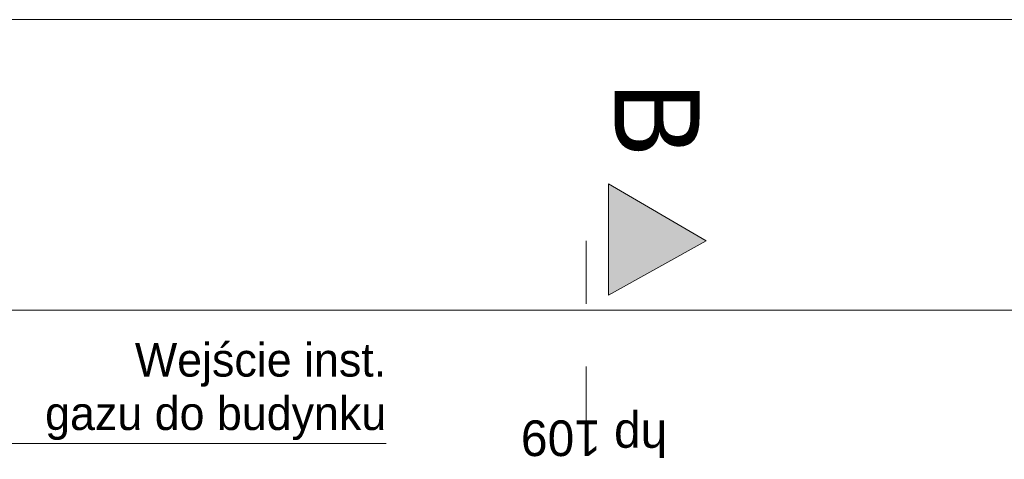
# Model space of a CAD drawing. Extents: x -686885 to -413214, y -23370 to 153194.
# Tile 82 of 145: x -497832 to -493421, y 45722 to 47694. Entities that reach past the tile are written whole.
import ezdxf

# ---------------------------------------------------------------- set-up
doc = ezdxf.new("R2010")
doc.units = 0
doc.header["$MEASUREMENT"] = 0
doc.linetypes.add('Dashed', pattern=[564.444447, 282.222223, -282.222223])
for name, color, linetype, lineweight in [('ARCH TABELA_Nr_Pióra__21', 7, 'Continuous', 9), ('instalacja CO_Nr_Pióra__21', 7, 'Continuous', 9), ('INWENT OPISY_Nr_Pióra__21', 7, 'Continuous', 9), ('INWENT OPISY_Nr_Pióra__41', 7, 'Continuous', 15), ('INWENT WYMIARY_Nr_Pióra__21', 7, 'Continuous', 9), ('INWENT. OKNA_Nr_Pióra__21', 7, 'Continuous', 9)]:
    doc.layers.add(name, color=color, linetype=linetype, lineweight=lineweight)
doc.layers.add('INWENT CO_Nr_Pióra__4', color=7, linetype='Continuous', lineweight=13, true_color=0x029e21)
doc.layers.add('INWENT WYMIARY', color=7, linetype='Continuous')
doc.styles.add('GENERATED_STYLE_1', font='txt')
doc.styles.add('GENERATED_STYLE_5', font='txt')
doc.styles.add('GENERATED_STYLE_6', font='txt')
doc.dimstyles.new('GENERATED_STYLE__1', dxfattribs={"dimtxt": 160.000002, "dimasz": 91.2, "dimexe": 0.18, "dimexo": 0, "dimgap": 0.09, "dimtad": 1, "dimtih": 1, "dimtoh": 1, "dimdec": 0, "dimlfac": 0.1, "dimzin": 0, "dimdsep": 46, "dimtxsty": 'GENERATED_STYLE_1', "dimblk": 'ARROWHEAD_2', "dimblk1": 'ARROWHEAD_2', "dimblk2": 'ARROWHEAD_2', "dimcen": 0.09, "dimclrd": 7, "dimclre": 7, "dimclrt": 7, "dimazin": 0, "dimtfac": 1, "dimtdec": 4, "dimtmove": 0, "dimatfit": 3, "dimfxl": 0, "dimtolj": 1, "dimtzin": 0, "dimarcsym": 0})

# ---------------------------------------------------------------- blocks, each defined once
blk = doc.blocks.new('*D225')
at = {"layer": 'INWENT WYMIARY_Nr_Pióra__21', "linetype": 'Continuous'}
for p, q in [((-509763.7, 46450.8), (-509833, 46330.8)), ((-509798.3, 46300.8), (-509798.3, 46480.8)), ((-488848.7, 46450.8), (-488918, 46330.8)), ((-488883.3, 46300.8), (-488883.3, 46480.8)), ((-509857, 46390.8), (-509798.3, 46390.8)), ((-509798.3, 46390.8), (-488883.3, 46390.8))]:
    blk.add_line(p, q, dxfattribs=at)
at = {"layer": 'INWENT WYMIARY_Nr_Pióra__21', "char_height": 160, "attachment_point": 7, "style": 'GENERATED_STYLE_1'}
for s, insert in [('{2\xa0092}', (-499571.2, 46422.8)), ('{1\xa0686}', (-480683.7, 46422.8))]:
    blk.add_mtext(s, dxfattribs=dict(at, insert=insert))
blk = doc.blocks.new('ARROWHEAD_2')
at = {"color": 0, "linetype": 'Continuous', "lineweight": 0}
for p, q in [((-0.378, -0.655), (0.378, 0.655)), ((0, 0), (-1, 0))]:
    blk.add_line(p, q, dxfattribs=at)
blk = doc.blocks.new('*D226')
at = {"layer": 'INWENT WYMIARY_Nr_Pióra__21', "linetype": 'Continuous'}
for p, q in [((-488848.7, 46450.8), (-488918, 46330.8)), ((-488883.3, 46300.8), (-488883.3, 46480.8)), ((-472058, 46330.8), (-471988.7, 46450.8)), ((-472023.3, 46300.8), (-472023.3, 46480.8)), ((-488883.3, 46390.8), (-472023.3, 46390.8)), ((-472023.3, 46390.8), (-471964.6, 46390.8))]:
    blk.add_line(p, q, dxfattribs=at)
at = {"layer": 'INWENT WYMIARY_Nr_Pióra__21', "char_height": 160, "attachment_point": 7, "style": 'GENERATED_STYLE_1'}
for s, insert in [('{2\xa0092}', (-499571.2, 46422.8)), ('{1\xa0686}', (-480683.7, 46422.8))]:
    blk.add_mtext(s, dxfattribs=dict(at, insert=insert))

msp = doc.modelspace()

# ---------------------------------------------------------------- hatches: boundary and pattern name
at = {"layer": 'INWENT OPISY_Nr_Pióra__21', "linetype": 'Continuous'}
msp.add_hatch(color=256, dxfattribs=at).paths.add_polyline_path([(-494757.1, 46702.6), (-495193.3, 46458.3), (-495193.3, 46958.3)], flags=0)

# ---------------------------------------------------------------- linework, layer by layer
at = {"layer": 'ARCH TABELA_Nr_Pióra__21', "linetype": 'Continuous'}
msp.add_line((-510973.3, 47694.2), (-470223.3, 47694.2), dxfattribs=at)
at = {"layer": 'instalacja CO_Nr_Pióra__21', "linetype": 'Continuous'}
msp.add_line((-496189.8, 45793.1), (-497953.6, 45793.1), dxfattribs=at)
at = {"layer": 'INWENT OPISY_Nr_Pióra__41', "linetype": 'Continuous'}
for p, q in [((-495193.3, 46458.3), (-495193.3, 46958.3)), ((-494757.1, 46702.6), (-495193.3, 46958.3)), ((-495193.3, 46458.3), (-494757.1, 46702.6))]:
    msp.add_line(p, q, dxfattribs=at)
at = {"layer": 'INWENT OPISY_Nr_Pióra__41', "linetype": 'Dashed'}
msp.add_line((-495293.3, 46702.6), (-495293.3, 45602.6), dxfattribs=at)

# ---------------------------------------------------------------- texts
at = {"layer": 'INWENT CO_Nr_Pióra__4', "linetype": 'Continuous', "insert": (-496189.8, 46243.4), "char_height": 150, "width": 1984.783, "attachment_point": 3, "line_spacing_factor": 0.958067, "style": 'GENERATED_STYLE_5'}
msp.add_mtext('{Wejście inst. \\Pgazu do budynku}', dxfattribs=at)
at = {"layer": 'INWENT OPISY_Nr_Pióra__21', "linetype": 'Continuous', "insert": (-494786.3, 47247), "char_height": 380, "attachment_point": 2, "rotation": 270, "style": 'GENERATED_STYLE_6'}
msp.add_mtext('{B}', dxfattribs=at)
at = {"layer": 'INWENT. OKNA_Nr_Pióra__21', "linetype": 'Continuous', "insert": (-495258.3, 45737), "char_height": 160, "attachment_point": 2, "rotation": 180, "style": 'GENERATED_STYLE_6'}
msp.add_mtext('{hp 109}', dxfattribs=at)

# ---------------------------------------------------------------- dimensions: what is measured, and where the dimension line sits
at = {"layer": 'INWENT WYMIARY', "linetype": 'Continuous'}
for base, p1, p2, picture, middle in [((-509798.3251087, 46390.831841), (-509798.3251087, 45047.6315772), (-488883.3251087, 44937.6315772), '*D225', (-499297.6715053, 46502.8318426)), ((-509798.3, 46390.8), (-488883.3, 44937.6), (-472023.3, 44937.6), '*D226', (-480410.2, 46502.8))]:
    dim = msp.add_linear_dim(base=base, p1=p1, p2=p2, dimstyle='GENERATED_STYLE__1', dxfattribs=at)
    dim.commit()
    dim.dimension.update_dxf_attribs({"geometry": picture, "text_midpoint": middle})

doc.saveas('drawing.dxf')
